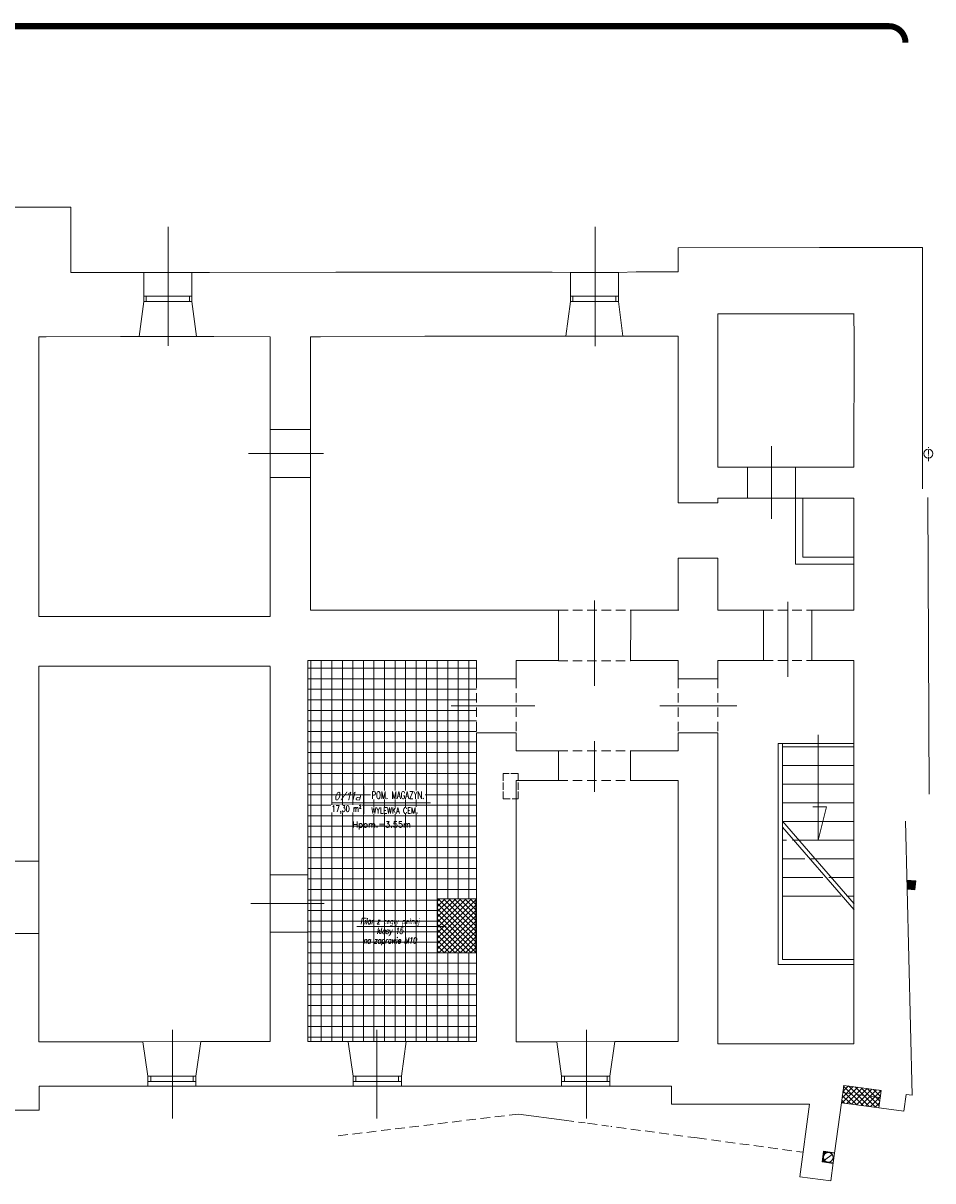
# Model space of a CAD drawing. Header units: millimetres. Extents: x 23976 to 30068, y -34448 to -31955.
# Tile 3 of 3: x 28557 to 30068, y -33958 to -32035. Entities that reach past the tile are written whole.
import ezdxf

# ---------------------------------------------------------------- set-up
doc = ezdxf.new("R2010")
doc.units = ezdxf.units.MM
for name, pattern in [('ACAD_ISO02W100', [15, 12, -3]), ('ACAD_ISO10W100', [18, 12, -3, 0, -3]), ('HIDDEN', [9.524999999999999, 6.35, -3.175]), ('HIDDEN2', [4.762499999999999, 3.175, -1.5875])]:
    doc.linetypes.add(name, pattern=pattern)
for name, color, linetype in [('0_13', 255, 'Continuous'), ('0_25', 3, 'Continuous'), ('0_35', 7, 'Continuous'), ('OPIS_POMIESZCZEN', 3, 'Continuous'), ('OPISY', 3, 'Continuous'), ('PLYTKI', 253, 'Continuous'), ('ZAMUROWANIA', 1, 'Continuous')]:
    doc.layers.add(name, color=color, linetype=linetype)
doc.layers.add('WYBURZENIA', color=7, linetype='Continuous', true_color=0xb7b7b7)
doc.styles.add('1_100', font='simplex.shx', dxfattribs={"height": 14})
doc.styles.add('IP_simplex_07', font='simplex.shx', dxfattribs={"width": 0.7})
doc.styles.add('style6', font='ARIAL.TTF', dxfattribs={"height": 8})
doc.styles.add('techniczny', font='isocpeur.ttf', dxfattribs={"oblique": 15, "height": 12})
pattern_1 = [(45, (0, 0), (-4.419417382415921, 4.419417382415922), []), (135, (0, 0), (-4.419417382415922, -4.419417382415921), [])]

msp = doc.modelspace()

# ---------------------------------------------------------------- hatches: boundary and pattern name
at = {"layer": '0_13', "lineweight": 5}
h = msp.add_hatch(dxfattribs=at)
h.set_pattern_fill('ANSI37', color=256, scale=50, style=0)
h.set_pattern_definition(pattern_1)
h.paths.add_polyline_path([(29980.92425481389, -33819.25426108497), (29918.48420450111, -33810.87332337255), (29916.22268162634, -33827.72222583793), (29978.6627319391, -33836.10316355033)])
h.paths.add_polyline_path([(29982.52062390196, -33807.36091816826), (29920.08057358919, -33798.97998045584), (29918.4842045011, -33810.87332337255), (29980.92425481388, -33819.25426108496)])
at = {"layer": 'PLYTKI', "lineweight": 5, "ltscale": 0.18}
h = msp.add_hatch(dxfattribs=at)
h.set_pattern_fill('ANSI37,_O', color=256, scale=140, angle=45)
h.set_pattern_definition([(90, (597.2918199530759, 878.7504387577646), (-17.5, 3.552713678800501e-15), []), (180, (597.2918199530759, 878.7504387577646), (-3.552713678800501e-15, -17.5), [])])
h.paths.add_polyline_path([(29310.22862535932, -33094.02075539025), (29030.22858774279, -33094.02075539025), (29030.22858774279, -33726.50599679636), (29310.22862535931, -33726.50599679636)])
h.paths.add_polyline_path([(29245.22564028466, -33489.46358993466), (29309.22564028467, -33489.46358993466), (29309.22564028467, -33579.46358993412), (29245.22564028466, -33579.46358993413)], flags=16)
h.paths.add_polyline_path([(29273.5604136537, -33542.63025660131), (29273.5604136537, -33526.29692326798), (29288.5604136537, -33526.29692326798), (29288.5604136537, -33542.63025660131)], flags=8)
at = {"layer": 'WYBURZENIA', "lineweight": 5}
msp.add_hatch(color=256, dxfattribs=at).paths.add_polyline_path([(30039.73821602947, -33459.53579091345), (30024.95528413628, -33458.0539001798), (30025.33084456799, -33473.16672471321), (30038.24206408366, -33474.46098871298)])
h = msp.add_hatch(color=256, dxfattribs=at)
edge = h.paths.add_edge_path()
edge.add_line((29904.92927401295, -33911.8608942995), (29905.06230477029, -33910.86978238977))
edge.add_line((29905.06230477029, -33910.86978238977), (29886.74180027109, -33908.41073557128))
edge.add_line((29886.74180027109, -33908.41073557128), (29884.35241023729, -33926.21227986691))
edge.add_line((29884.35241023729, -33926.21227986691), (29902.6729147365, -33928.67132668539))
edge.add_line((29902.6729147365, -33928.67132668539), (29902.80594549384, -33927.68021477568))
edge.add_line((29902.80594549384, -33927.68021477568), (29893.49448035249, -33926.43039500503))
edge.add_arc((29894.46681660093, -33918.48970471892), 8.000000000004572, 76.74807689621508, 263.01889407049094, ccw=False)
edge.add_line((29896.30068109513, -33910.70273219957), (29904.92927401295, -33911.8608942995))
at = {"layer": 'ZAMUROWANIA', "lineweight": 5, "ltscale": 0.18}
h = msp.add_hatch(dxfattribs=at)
h.set_pattern_fill('ANSI37', color=256, scale=50, style=0)
h.set_pattern_definition(pattern_1)
h.paths.add_polyline_path([(29245.22564028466, -33489.02358993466), (29309.22564028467, -33489.02358993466), (29309.22564028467, -33579.02358993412), (29245.22564028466, -33579.02358993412)])

# ---------------------------------------------------------------- linework, layer by layer
at = {"layer": '0_13', "lineweight": 5}
for p, q in [((28318.6924448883, -32340.68735411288), (28636.06479586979, -32340.68735411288)), ((28636.06479586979, -32439.04374763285), (28636.06479586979, -32340.68735411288)), ((28797.89839127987, -32372.91128839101), (28797.89839127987, -32570.83108970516)), ((29507.43586838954, -32372.91128839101), (29507.43586838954, -32571.26346775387)), ((29880.13115412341, -32407.76392583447), (29645.1142627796, -32408.0032598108)), ((29645.1142627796, -32408.0032598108), (29645.15588300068, -32448.00323815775)), ((29880.13115412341, -32407.76392583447), (29940.13112164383, -32407.70149550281)), ((30050.13106209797, -32407.58703989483), (29940.13112164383, -32407.70149550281)), ((30050.13106209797, -32407.58703989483), (30051.29564944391, -32407.50031126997)), ((30051.29564944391, -32806.24571906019), (30051.29564944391, -32407.50031126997)), ((28636.1064160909, -32449.0437259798), (28636.06479586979, -32439.04374763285)), ((28726.50054715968, -32448.94967033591), (28636.1064160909, -32449.0437259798)), ((28726.50054715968, -32448.94967033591), (28757.43981337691, -32448.94967033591)), ((28757.43981337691, -32448.94967033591), (28837.43981337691, -32448.80399956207)), ((28757.43981337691, -32448.94967033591), (28757.43981337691, -32450.39346241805)), ((28757.43981337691, -32450.39346241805), (28757.43981337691, -32496.94059961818)), ((28866.50047137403, -32448.80399956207), (28837.43981337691, -32448.80399956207)), ((28837.43981337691, -32448.80399956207), (28837.43981337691, -32450.39346241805)), ((28837.43981337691, -32450.39346241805), (28837.43981337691, -32496.94059961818)), ((29076.51523548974, -32448.58547792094), (28866.50047137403, -32448.80399956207)), ((29076.51523548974, -32448.58547792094), (29216.51515970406, -32448.43980714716)), ((29435.63959056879, -32448.22124113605), (29216.51515970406, -32448.43980714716)), ((29435.63959056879, -32448.22124113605), (29466.04264702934, -32448.94967033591)), ((29466.01928188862, -32448.94967033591), (29546.01928188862, -32448.80399956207)), ((29466.04264702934, -32448.94967033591), (29466.04264702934, -32450.39346241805)), ((29466.04264702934, -32450.39346241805), (29466.04264702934, -32496.94059961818)), ((29546.04264702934, -32448.80399956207), (29575.63951478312, -32448.07557036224)), ((29546.04264702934, -32448.80399956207), (29546.04264702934, -32450.39346241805)), ((29546.04264702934, -32450.39346241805), (29546.04264702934, -32496.94059961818)), ((29645.15588300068, -32448.00323815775), (29575.63951478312, -32448.07557036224)), ((28757.43981337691, -32488.21843568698), (28837.43981337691, -32488.21843568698)), ((28761.58218352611, -32488.21843568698), (28761.58218352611, -32496.94059961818)), ((28833.24132879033, -32488.21843568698), (28833.24132879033, -32496.94059961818)), ((29466.01928188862, -32488.21843568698), (29546.01928188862, -32488.21843568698)), ((29470.16165203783, -32488.21843568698), (29470.16165203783, -32496.94059961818)), ((29541.82079730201, -32488.21843568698), (29541.82079730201, -32496.94059961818)), ((28757.43981337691, -32496.94059961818), (28749.97013316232, -32555.50528610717)), ((28757.43981337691, -32496.94059961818), (28837.43981337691, -32496.94059961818)), ((28837.43981337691, -32496.94059961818), (28844.8954193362, -32555.40651576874)), ((29466.04264702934, -32496.94059961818), (29458.75158582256, -32554.68415131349)), ((29466.01928188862, -32496.94059961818), (29546.01928188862, -32496.94059961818)), ((29546.04264702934, -32496.94059961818), (29553.31968693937, -32554.58575262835)), ((29711.22741099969, -32772.53208932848), (29711.22858774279, -32517.53216101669)), ((29937.22883242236, -32517.53216101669), (29711.22858774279, -32517.53216101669)), ((29937.22858774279, -32517.29700664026), (29937.28145314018, -32558.47579002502)), ((28583.22858774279, -32656.54683511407), (28583.22858774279, -32555.62368574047)), ((28595.20777923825, -32555.62368574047), (28583.22858774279, -32555.62368574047)), ((28595.20777923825, -32555.62368574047), (28718.69791554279, -32555.53782504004)), ((28718.69791554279, -32555.53782504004), (28749.97013316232, -32555.50528610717)), ((28749.97013316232, -32555.50528610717), (28844.8954193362, -32555.40651576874)), ((28844.8954193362, -32555.40651576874), (28873.89002918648, -32555.37634670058)), ((28967.22858774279, -32555.67571104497), (28873.89002918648, -32555.37634670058)), ((28967.22858774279, -32556.05606378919), (28967.22858774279, -32555.67571104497)), ((28967.22858774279, -32556.05606378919), (28967.22858774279, -32709.58728897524)), ((29051.1053883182, -32555.60612532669), (29034.22858774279, -32555.58075539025)), ((29034.22858774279, -32555.58075539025), (29034.22858774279, -32556.05606378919)), ((29034.22858774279, -32556.05606378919), (29034.22858774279, -32709.58728897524)), ((29051.1053883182, -32555.60612532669), (29224.185548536, -32554.91878441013)), ((29427.63149866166, -32554.71653195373), (29224.185548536, -32554.91878441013)), ((29427.63149866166, -32554.71653195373), (29458.75158582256, -32554.68415131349)), ((29458.75158582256, -32554.68415131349), (29553.31968693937, -32554.58575262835)), ((29553.31968693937, -32554.58575262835), (29583.02742602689, -32554.5548415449)), ((29583.02742602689, -32554.5548415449), (29644.24563579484, -32554.49012081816)), ((29644.24563579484, -32554.49012081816), (29645.22862535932, -32554.49012081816)), ((29645.22862535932, -32787.66615858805), (29645.22862535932, -32554.49012081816)), ((29937.28145314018, -32558.47579002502), (29937.22741099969, -32772.58075539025)), ((28583.22858774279, -32656.54683511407), (28583.22858774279, -32826.54683511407)), ((28967.22858774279, -32709.58728897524), (28967.22858774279, -32789.58728897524)), ((29034.22858774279, -32709.58728897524), (28967.22858774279, -32709.58728897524)), ((29034.22858774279, -32709.58728897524), (29034.22858774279, -32789.58728897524)), ((29800.23134167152, -32737.70610089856), (29800.23644808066, -32857.89825681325)), ((28931.63217892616, -32749.58728897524), (29056.06054412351, -32749.58728897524)), ((29711.22741099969, -32772.53208932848), (29760.23134167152, -32772.53228149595)), ((29760.23134167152, -32772.53228149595), (29840.23134167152, -32772.53228149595)), ((29760.23134167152, -32772.53228149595), (29760.23644808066, -32823.58094755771)), ((29840.23134167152, -32772.53228149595), (29937.22741099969, -32772.53208932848)), ((29840.23134167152, -32772.53228149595), (29840.23644808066, -32823.58094755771)), ((28967.22858774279, -32789.58728897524), (28967.23481849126, -33020.58959611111)), ((29034.22858774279, -32789.58728897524), (28967.22858774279, -32789.58728897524)), ((29034.22858774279, -32789.58728897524), (29034.22858774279, -33009.58075539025)), ((29645.22862535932, -32787.66615858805), (29645.22862535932, -32817.66615858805)), ((29645.22862535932, -32831.58075539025), (29645.22862535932, -32817.66615858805)), ((30051.29564944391, -32806.24571906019), (30051.29564944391, -32808.11175209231)), ((28583.23481849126, -33020.58959611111), (28583.22858774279, -32826.54683511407)), ((29711.22862535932, -32831.58075539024), (29645.22862535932, -32831.58075539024)), ((29711.23235000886, -32831.58075539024), (29711.23251740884, -32823.58075539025)), ((29711.23251740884, -32823.58075539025), (29760.23644808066, -32823.58094755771)), ((29760.23644808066, -32823.58094755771), (29840.23644808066, -32823.58094755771)), ((29840.23644808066, -32823.58094755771), (29871.33979074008, -32823.58094755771)), ((29871.33979074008, -32823.58094755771), (29937.23251740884, -32823.58075539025)), ((29937.22862535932, -33009.58075539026), (29937.23251740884, -32823.58075539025)), ((29645.22862535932, -33009.59117815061), (29645.22862535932, -32923.58075539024)), ((29711.22862535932, -32923.58075539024), (29645.22862535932, -32923.58075539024)), ((29711.22862535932, -33009.58075539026), (29711.23042490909, -32923.58075539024)), ((29034.22858774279, -33009.58075539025), (29446.30094588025, -33009.58075539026)), ((29446.30094588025, -33024.69660230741), (29446.30094588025, -33009.58075539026)), ((29506.30088297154, -32993.873881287), (29506.30088297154, -33135.58730090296)), ((29566.30082006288, -33024.58075539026), (29566.30082006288, -33009.58075539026)), ((29566.30082006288, -33009.58075539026), (29646.2116149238, -33009.59117815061)), ((29711.22862535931, -33009.58075539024), (29787.16160127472, -33009.58075539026)), ((29787.16160127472, -33024.58075539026), (29787.16160127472, -33009.58075539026)), ((29827.16160127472, -32995.76178435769), (29827.16160127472, -33120.48410927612)), ((29867.16160127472, -33024.58075539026), (29867.16160127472, -33009.58075539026)), ((29867.16160127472, -33009.58075539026), (29937.22862535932, -33009.58075539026)), ((28583.23481849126, -33020.58959611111), (28967.23481849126, -33020.58959611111)), ((29446.22854148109, -33093.69660230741), (29446.30094588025, -33024.69660230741)), ((29446.30094588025, -33024.69660230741), (29446.30094588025, -33024.58075539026)), ((29566.22841566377, -33093.8703726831), (29566.30082006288, -33024.8703726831)), ((29566.30082006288, -33024.58075539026), (29566.30082006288, -33024.8703726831)), ((29787.16160127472, -33024.58075539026), (29787.16160127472, -33093.58075539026)), ((29867.16160127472, -33024.58075539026), (29867.16160127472, -33093.58075539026)), ((28583.22858774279, -33257.25942803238), (28583.22858774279, -33102.59050801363)), ((28583.23635273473, -33102.59050801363), (28967.23635273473, -33102.59050801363)), ((28967.23012198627, -33103.54774701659), (28967.22858774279, -33449.58075539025)), ((29376.22862535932, -33093.58075539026), (29446.22870923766, -33093.58075539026)), ((29376.22862535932, -33123.58075539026), (29376.22862535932, -33093.58075539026)), ((29566.22883505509, -33093.58075539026), (29645.22858774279, -33093.58075539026)), ((29645.22858774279, -33123.57341854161), (29645.22858774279, -33093.58075539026)), ((29711.22862535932, -33093.58075539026), (29787.16160127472, -33093.58075539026)), ((29711.22862535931, -33123.57341854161), (29711.22862535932, -33093.58075539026)), ((29867.16160127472, -33093.58075539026), (29937.22862535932, -33093.58075539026)), ((29937.22862535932, -33093.58075539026), (29937.22862535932, -33702.97298514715)), ((29645.22858774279, -33123.57341854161), (29711.22862535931, -33123.57341854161)), ((29310.22862535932, -33168.58216953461), (29268.32265193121, -33168.58216953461)), ((29268.32265193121, -33168.58216953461), (29406.89189180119, -33168.58216953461)), ((29645.22858774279, -33168.58075539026), (29614.7757406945, -33168.59117815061)), ((29614.7757406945, -33168.59117815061), (29742.63426942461, -33168.58075539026)), ((29376.22862535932, -33243.58075539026), (29376.22862535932, -33213.58075539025)), ((29645.22858774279, -33213.57210242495), (29711.22862535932, -33213.57210242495)), ((29645.22858774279, -33243.58075539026), (29645.22858774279, -33213.57210242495)), ((29711.22862535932, -33675.4324628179), (29711.22862535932, -33213.57210242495)), ((29877.75719865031, -33216.93818919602), (29877.75719865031, -33391.76061268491)), ((29506.05984432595, -33227.17660009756), (29506.05984432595, -33311.69254999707)), ((29811.22862535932, -33231.17954485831), (29937.44638778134, -33231.17954485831)), ((29811.22862535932, -33236.98285836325), (29811.22862535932, -33231.17954485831)), ((29811.22862535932, -33496.98285836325), (29811.22862535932, -33236.98285836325)), ((29818.22862535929, -33236.98285836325), (29818.22862535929, -33231.17954485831)), ((29818.22862535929, -33370.42841489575), (29818.22862535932, -33236.98285836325)), ((29818.22862535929, -33236.98285836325), (29937.38458090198, -33236.98285836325)), ((28583.22858774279, -33426.58075539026), (28583.22858774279, -33257.25942803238)), ((29376.22862535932, -33243.58075539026), (29446.22854148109, -33243.58075539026)), ((29446.22854148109, -33243.58075539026), (29446.22854148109, -33263.58075539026)), ((29566.22841566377, -33243.58075539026), (29566.22841566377, -33263.58075539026)), ((29566.22841566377, -33243.58075539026), (29625.22858774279, -33243.58075539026)), ((29625.22858774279, -33243.58075539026), (29645.22858774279, -33243.58075539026)), ((29446.22854148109, -33263.58075539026), (29446.22854148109, -33292.58075539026)), ((29566.22841566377, -33263.58075539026), (29566.22841566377, -33292.58075539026)), ((29818.22862535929, -33267.98285836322), (29937.38458090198, -33267.98285836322)), ((29376.22862535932, -33474.12143697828), (29376.22862535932, -33292.58075539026)), ((29376.22862535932, -33292.58075539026), (29446.22854148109, -33292.58075539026)), ((29566.22841566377, -33292.58075539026), (29625.22858774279, -33292.58075539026)), ((29625.22858774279, -33292.58075539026), (29645.22858774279, -33292.58075539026)), ((29645.22858774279, -33333.58075539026), (29645.22858774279, -33292.58075539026)), ((29818.22862535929, -33298.98285836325), (29937.38458090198, -33298.98285836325)), ((29645.22858774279, -33333.58075539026), (29645.22858774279, -33366.54683511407)), ((29818.22862535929, -33329.98285836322), (29937.38458090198, -33329.98285836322)), ((29891.61855183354, -33336.3713286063), (29869.09386096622, -33336.3713286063)), ((29877.75719865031, -33391.76061268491), (29891.61855183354, -33336.3713286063)), ((29645.22858774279, -33675.4324628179), (29645.22858774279, -33366.54683511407)), ((29818.22862535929, -33360.37712996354), (29937.38458090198, -33497.42539406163)), ((29818.22862535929, -33496.98285836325), (29818.22862535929, -33370.42841489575)), ((29818.22862535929, -33370.42841489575), (29937.38458090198, -33507.47667899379)), ((29818.81646116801, -33360.98285836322), (29937.38458090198, -33360.98285836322)), ((29818.22862535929, -33391.98285836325), (29825.30232838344, -33391.98285836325)), ((29835.05670874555, -33391.98285836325), (29937.38458090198, -33391.98285836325)), ((28457.22858774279, -33426.58075539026), (28583.22858774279, -33426.58075539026)), ((28583.22858774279, -33426.58075539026), (28583.22858774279, -33546.58075539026)), ((29818.22862535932, -33422.98285836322), (29855.38662041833, -33422.98285836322)), ((29865.14100078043, -33422.98285836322), (29937.38458090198, -33422.98285836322)), ((28967.22858774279, -33449.58075539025), (28967.22858774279, -33544.58075539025)), ((29030.22858774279, -33449.58075539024), (29030.22858774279, -33544.58075539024)), ((29818.22862535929, -33453.98285836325), (29885.47091245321, -33453.98285836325)), ((29895.22529281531, -33453.98285836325), (29937.38458090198, -33453.98285836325)), ((29376.22862535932, -33474.12143697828), (29376.22862535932, -33574.12143697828)), ((29818.22862535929, -33484.98285836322), (29915.55520448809, -33484.98285836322)), ((29925.30958485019, -33484.98285836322), (29937.38458090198, -33484.98285836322)), ((28935.30827429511, -33497.08075539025), (29057.25870395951, -33497.08075539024)), ((29811.22862535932, -33496.98285836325), (29811.22862535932, -33590.02358993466)), ((29818.22862535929, -33496.98285836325), (29818.22862535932, -33590.02358993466)), ((28484.30218943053, -33546.58075539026), (28583.22858774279, -33546.58075539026)), ((28583.22858774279, -33608.71054166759), (28583.22858774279, -33546.58075539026)), ((28967.22858774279, -33544.58075539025), (28967.22858774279, -33655.92473513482)), ((29376.22862535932, -33675.4324628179), (29376.22862535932, -33574.12143697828)), ((29811.22862535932, -33590.02358993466), (29811.22862535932, -33598.32943049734)), ((29811.22862535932, -33598.32943049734), (29937.44638778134, -33598.32943049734)), ((29818.22862535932, -33590.02358993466), (29819.01771554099, -33590.02358993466)), ((29819.01771554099, -33590.02358993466), (29937.44638778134, -33590.02358993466)), ((28583.22858774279, -33726.58075539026), (28583.22858774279, -33608.71054166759)), ((28967.22858774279, -33655.92473513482), (28967.22858774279, -33725.92473513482)), ((29376.22862535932, -33724.12143697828), (29376.22862535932, -33675.4324628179)), ((29645.22858774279, -33725.92473513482), (29645.22858774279, -33675.4324628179)), ((29711.22862535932, -33675.4324628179), (29711.22862535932, -33730.02358993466)), ((29937.22862535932, -33702.97298514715), (29937.22862535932, -33730.02358993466)), ((28805.09378906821, -33706.81493568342), (28805.09378906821, -33854.25880794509)), ((29144.54024084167, -33706.81493568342), (29144.54024084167, -33854.25880794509)), ((29493.05371669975, -33706.81493568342), (29493.05371669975, -33854.25880794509)), ((28730.45837795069, -33726.58075539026), (28583.22858774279, -33726.58075539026)), ((28730.45837795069, -33726.58075539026), (28755.97314897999, -33726.47301113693)), ((28755.97314897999, -33726.47301113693), (28852.3576649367, -33726.06599679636)), ((28764.13640825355, -33783.76114893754), (28755.97314897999, -33726.47301113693)), ((28844.13640825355, -33783.76114893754), (28852.3576649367, -33726.06599679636)), ((28852.3576649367, -33726.06599679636), (28885.80964810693, -33725.92473513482)), ((28885.80964810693, -33725.92473513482), (28967.22858774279, -33725.92473513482)), ((29097.09302772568, -33725.92473513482), (29193.55567013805, -33726.06599679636)), ((29105.33441345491, -33783.76114893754), (29097.17115418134, -33726.47301113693)), ((29185.33441345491, -33783.76114893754), (29193.55567013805, -33726.06599679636)), ((29376.22862535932, -33724.12143697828), (29376.22862535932, -33726.47301113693)), ((29443.39034951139, -33726.47301113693), (29376.22862535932, -33726.47301113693)), ((29443.39034951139, -33726.47301113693), (29539.77486546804, -33726.06599679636)), ((29451.55360878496, -33783.76114893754), (29443.39034951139, -33726.47301113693)), ((29531.55360878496, -33783.76114893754), (29539.77486546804, -33726.06599679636)), ((29571.85050313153, -33725.92473513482), (29539.77486546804, -33726.06599679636)), ((29571.85050313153, -33725.92473513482), (29632.04920081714, -33725.92473513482)), ((29632.04920081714, -33725.92473513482), (29645.22858774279, -33725.92473513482)), ((29711.22862535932, -33730.02358993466), (29834.95590866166, -33730.02358993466)), ((29914.78404707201, -33730.02358993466), (29834.95590866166, -33730.02358993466)), ((29914.78404707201, -33730.02358993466), (29937.22862535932, -33730.02358993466)), ((28764.13640825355, -33800.30828613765), (28764.13640825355, -33783.76114893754)), ((28764.13640825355, -33783.76114893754), (28844.13640825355, -33783.76114893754)), ((28764.13640825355, -33792.71689881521), (28844.13640825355, -33792.71689881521)), ((28768.91501716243, -33783.76114893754), (28768.91501716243, -33792.71689881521)), ((28839.57117672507, -33783.76114893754), (28839.57117672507, -33792.71689881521)), ((28844.13640825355, -33800.30828613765), (28844.13640825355, -33783.76114893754)), ((29105.18452828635, -33783.76114893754), (29185.18452828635, -33783.76114893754)), ((29105.18452828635, -33792.71689881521), (29185.18452828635, -33792.71689881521)), ((29105.33441345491, -33800.30828613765), (29105.33441345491, -33783.76114893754)), ((29109.96313719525, -33783.76114893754), (29109.96313719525, -33792.71689881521)), ((29180.61929675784, -33783.76114893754), (29180.61929675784, -33792.71689881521)), ((29185.33441345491, -33800.30828613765), (29185.33441345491, -33783.76114893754)), ((29451.55217932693, -33783.76114893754), (29531.55217932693, -33783.76114893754)), ((29451.55217932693, -33792.71689881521), (29531.55217932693, -33792.71689881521)), ((29451.55360878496, -33800.30828613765), (29451.55360878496, -33783.76114893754)), ((29456.33078823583, -33783.76114893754), (29456.33078823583, -33792.71689881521)), ((29526.98694779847, -33783.76114893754), (29526.98694779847, -33792.71689881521)), ((29531.55360878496, -33800.30828613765), (29531.55360878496, -33783.76114893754)), ((29916.22268162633, -33827.72222583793), (29920.08057358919, -33798.97998045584)), ((29920.08057358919, -33798.97998045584), (29982.52062390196, -33807.36091816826)), ((29920.0805735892, -33798.97998045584), (29982.52062390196, -33807.36091816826)), ((28583.81212112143, -33800.30828613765), (28738.15776089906, -33800.30828613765)), ((28583.81212112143, -33840.30828613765), (28583.81212112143, -33800.30828613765)), ((28738.15776089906, -33800.30828613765), (28764.13640825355, -33800.30828613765)), ((28764.13640825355, -33800.30828613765), (28844.13640825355, -33800.30828613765)), ((28844.13640825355, -33800.30828613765), (28884.78404707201, -33800.30828613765)), ((28884.78404707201, -33800.30828613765), (29070.26377576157, -33800.30828613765)), ((29070.26377576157, -33800.30828613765), (28891.35911078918, -33800.30828613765)), ((29070.26377576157, -33800.30828613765), (29105.33441345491, -33800.30828613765)), ((29105.33441345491, -33800.30828613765), (29185.33441345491, -33800.30828613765)), ((29185.33441345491, -33800.30828613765), (29267.8510711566, -33800.30828613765)), ((29267.8510711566, -33800.30828613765), (29424.02293274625, -33800.30828613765)), ((29424.02293274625, -33800.30828613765), (29451.55360878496, -33800.30828613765)), ((29451.55360878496, -33800.30828613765), (29531.55360878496, -33800.30828613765)), ((29564.02293274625, -33800.30828613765), (29531.55360878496, -33800.30828613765)), ((29564.02293274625, -33800.30828613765), (29634.00592231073, -33800.318708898)), ((29634.00592231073, -33800.318708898), (29634.00592231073, -33830.318708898)), ((29978.6627319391, -33836.10316355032), (29982.52062390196, -33807.36091816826)), ((29978.6627319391, -33836.10316355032), (29982.52062390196, -33807.36091816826)), ((29634.00592231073, -33830.318708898), (29849.02293274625, -33830.30828613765)), ((29863.40924547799, -33830.30828613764), (29849.02293274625, -33830.30828613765)), ((28518.75593540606, -33840.30828613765), (28583.81212112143, -33840.30828613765)), ((29380.04127938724, -33846.56104861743), (29456.00964096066, -33856.75780701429)), ((29900.82592782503, -33913.63566470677), (29888.10770537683, -33923.34374473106)), ((29900.82592782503, -33913.63566470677), (29888.10770537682, -33923.34374473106)), ((29894.75125981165, -33910.49476306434), (29904.92927401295, -33911.86089429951)), ((29904.92927401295, -33911.86089429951), (29902.80594549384, -33927.68021477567)), ((29893.49448035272, -33926.43039500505), (29902.80594549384, -33927.68021477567)), ((29898.79565241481, -33957.55788601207), (29847.25783310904, -33950.64028663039))]:
    msp.add_line(p, q, dxfattribs=at)
at = {"layer": '0_13', "linetype": 'ACAD_ISO10W100', "lineweight": 5, "ltscale": 0.6}
msp.add_line((30060.72564028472, -32762.25448676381), (30060.72564028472, -32739.25448676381), dxfattribs=at)
at = {"layer": '0_13', "linetype": 'HIDDEN2', "lineweight": 5, "ltscale": 5}
for p, q in [((29446.30094588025, -33009.58075539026), (29566.30082006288, -33009.58075539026)), ((29787.16160127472, -33009.58075539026), (29867.16160127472, -33009.58075539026)), ((29446.22854148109, -33093.69660230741), (29566.22841566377, -33093.8703726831)), ((29787.16160127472, -33093.58075539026), (29867.16160127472, -33093.58075539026)), ((29310.22862535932, -33123.58075539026), (29310.22862535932, -33213.58075539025)), ((29376.22862535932, -33123.58075539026), (29376.22862535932, -33213.58075539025)), ((29645.22858774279, -33123.57341854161), (29645.22858774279, -33213.57210242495)), ((29711.22862535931, -33123.57341854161), (29711.22862535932, -33213.57210242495)), ((29446.22854148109, -33243.58075539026), (29566.22841566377, -33243.58075539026)), ((29446.22854148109, -33292.58075539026), (29566.22841566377, -33292.58075539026)), ((29380.04127938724, -33846.56104861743), (29073.91614082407, -33883.56188492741)), ((29456.00964096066, -33856.75780701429), (29490.69855780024, -33861.41388352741)), ((29456.00964096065, -33856.75780701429), (29490.69855780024, -33861.41388352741)), ((29494.66300543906, -33861.94600655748), (29529.35192227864, -33866.6020830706)), ((29494.66300543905, -33861.94600655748), (29529.35192227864, -33866.6020830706)), ((29676.7104404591, -33886.38109602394), (29533.31636991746, -33867.13420610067)), ((29676.7104404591, -33886.38109602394), (29533.31636991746, -33867.13420610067)), ((29676.71044045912, -33886.38109602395), (29852.71209419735, -33910.00469805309))]:
    msp.add_line(p, q, dxfattribs=at)
at = {"layer": '0_13', "lineweight": 5, "const_width": 5}
for points in [[(30025.22564028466, -32067.40791706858, 0.414213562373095), (29995.22564028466, -32037.40791706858), (24421.23874500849, -32037.40791706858, 0.414213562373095), (24391.23874500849, -32067.40791706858)], [(30020.22564028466, -32067.40791706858, 0.4142135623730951), (29995.22564028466, -32042.40791706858), (24421.23874500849, -32042.40791706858, 0.4142135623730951), (24396.23874500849, -32067.40791706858, 0.4142135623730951)]]:
    msp.add_lwpolyline(points, format="xyb", dxfattribs=at)
at = {"layer": '0_13', "lineweight": 5}
for points in [[(29840.23644808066, -32823.58094755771), (29840.23644808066, -32933.58094755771), (29937.23000640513, -32933.58094755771)], [(29852.23644808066, -32823.58094755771), (29852.23644808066, -32921.58094755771), (29937.23000640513, -32921.58094755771)]]:
    msp.add_lwpolyline(points, dxfattribs=at)
at = {"layer": '0_13', "linetype": 'HIDDEN', "lineweight": 5, "ltscale": 0.5}
msp.add_circle((29894.46681660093, -33918.48970471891), 8, dxfattribs=at)
at = {"layer": '0_13', "lineweight": 5}
msp.add_circle((29894.46681660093, -33918.48970471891), 8, dxfattribs=at)
at = {"layer": '0_25', "lineweight": 5}
for p, q in [((29309.22564028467, -33489.02358993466), (29245.22564028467, -33489.02358993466)), ((29245.22564028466, -33579.02358993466), (29295.22564028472, -33579.02358993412)), ((29295.22564028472, -33579.02358993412), (29309.22564028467, -33579.02358993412))]:
    msp.add_line(p, q, dxfattribs=at)
at = {"layer": '0_25', "linetype": 'HIDDEN2', "lineweight": 5, "ltscale": 5}
msp.add_line((29918.48420450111, -33810.87332337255), (29980.92425481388, -33819.25426108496), dxfattribs=at)
msp.add_line((29918.48420450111, -33810.87332337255), (29980.92425481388, -33819.25426108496), dxfattribs=at)
at = {"layer": '0_25', "linetype": 'ACAD_ISO02W100', "lineweight": 5}
msp.add_lwpolyline([(29354.22564028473, -33323.02358993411), (29379.22564028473, -33323.02358993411), (29379.22564028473, -33281.02358993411), (29354.22564028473, -33281.02358993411)], close=True, dxfattribs=at)
at = {"layer": '0_25', "lineweight": 5}
for points in [[(29245.22564028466, -33579.02358993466), (29309.22564028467, -33579.02358993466), (29309.22564028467, -33489.02358993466), (29245.22564028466, -33489.02358993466)], [(29245.22564028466, -33489.02358993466), (29309.22564028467, -33489.02358993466), (29309.22564028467, -33579.02358993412), (29245.22564028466, -33579.02358993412)]]:
    msp.add_lwpolyline(points, close=True, dxfattribs=at)
msp.add_circle((30060.72564028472, -32749.75448676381), 7.5, dxfattribs=at)
at = {"layer": '0_35', "lineweight": 5}
for p, q in [((30059.72671880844, -32822.7289930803), (30062.0540800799, -33315.19500977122)), ((30059.72671880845, -32822.7289930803), (30062.0540800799, -33315.19500977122)), ((29030.22858774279, -33093.58075539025), (29310.22862535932, -33093.58075539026)), ((29030.22858774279, -33449.58075539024), (29030.22858774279, -33093.58075539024)), ((29310.22862535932, -33123.58075539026), (29310.22862535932, -33093.58075539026)), ((29310.22862535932, -33123.58075539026), (29376.22862535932, -33123.58075539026)), ((29310.22862535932, -33573.12143697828), (29310.22862535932, -33213.58075539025)), ((29310.22862535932, -33213.58075539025), (29376.22862535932, -33213.58075539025)), ((30022.52053139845, -33360.07768170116), (30025.33084456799, -33473.16672471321)), ((28967.22858774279, -33449.58075539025), (29030.22858774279, -33449.58075539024)), ((30025.33084456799, -33473.16672471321), (30033.65087595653, -33815.23278014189)), ((28967.22858774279, -33544.58075539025), (29030.22858774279, -33544.58075539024)), ((29030.22858774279, -33544.58075539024), (29030.22858774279, -33655.92473513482)), ((29310.22862535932, -33675.4324628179), (29310.22862535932, -33573.12143697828)), ((29030.22858774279, -33655.92473513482), (29030.22858774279, -33725.92473513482)), ((29310.22862535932, -33675.4324628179), (29310.22862535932, -33724.12143697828)), ((29030.22858774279, -33725.92473513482), (29048.7667497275, -33725.92473513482)), ((29048.7667497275, -33725.92473513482), (29097.09302772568, -33725.92473513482)), ((29193.55567013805, -33726.06599679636), (29310.22862535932, -33726.06599679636)), ((29310.22862535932, -33724.12143697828), (29310.22862535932, -33726.06599679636)), ((29310.22862535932, -33726.06599679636), (29310.22862535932, -33726.06599679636)), ((30024.01429335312, -33813.93932188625), (30020.28943214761, -33841.69045535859)), ((30033.65087595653, -33815.23278014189), (30024.01429335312, -33813.93932188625)), ((29847.25783310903, -33950.64028663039), (29863.40924547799, -33830.30828613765)), ((29904.92927401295, -33911.86089429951), (29916.22268162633, -33827.72222583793)), ((30020.28943214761, -33841.69045535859), (29916.22268162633, -33827.72222583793)), ((29898.79565241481, -33957.55788601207), (29902.80594549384, -33927.68021477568)), ((29898.79565241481, -33957.55788601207), (29847.25783310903, -33950.64028663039))]:
    msp.add_line(p, q, dxfattribs=at)
at = {"layer": 'OPIS_POMIESZCZEN', "lineweight": 5}
for p, q in [((29123.0051664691, -33301.40553496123), (29123.0051664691, -33348.2101161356)), ((29069.93996400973, -33330.025212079), (29233.81635452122, -33330.025212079))]:
    msp.add_line(p, q, dxfattribs=at)
at = {"layer": 'OPISY', "color": 1, "lineweight": 5}
msp.add_line((29259.7803159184, -33535.27256236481), (29111.49105095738, -33535.27256236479), dxfattribs=at)
at = {"layer": 'WYBURZENIA', "lineweight": 5}
for p, q in [((30024.90346880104, -33458.04870603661), (30039.73821602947, -33459.53579091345)), ((30025.33084456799, -33473.16672471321), (30038.24206408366, -33474.46098871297)), ((30038.24206408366, -33474.46098871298), (30039.73821602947, -33459.53579091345)), ((29886.74180027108, -33908.41073557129), (29884.3524102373, -33926.21227986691)), ((29886.74180027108, -33908.41073557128), (29905.06230477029, -33910.86978238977)), ((29884.3524102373, -33926.21227986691), (29902.6729147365, -33928.67132668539))]:
    msp.add_line(p, q, dxfattribs=at)

# ---------------------------------------------------------------- texts
at = {"layer": 'OPISY', "lineweight": 5, "insert": (29152.696852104, -33374.16792650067), "char_height": 10, "width": 191.6594323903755, "attachment_point": 8, "style": '1_100'}
msp.add_mtext('Hpom.=3.55m', dxfattribs=at)
at = {"layer": 'OPISY', "lineweight": 5, "insert": (29166.30217906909, -33543.9850520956), "char_height": 9.6, "attachment_point": 5, "style": 'style6'}
msp.add_mtext('{\\Fsimplex|c238;\\Q10;\\W0.8;\\T0.95;Filar z cegły pełnej \\Pklasy 15\\Pna zaprawie M10}', dxfattribs=at)

# ---------------------------------------------------------------- next in the draw order: texts
at = {"layer": 'OPIS_POMIESZCZEN', "lineweight": 5, "insert": (29135.7244541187, -33322.95517217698), "char_height": 12, "attachment_point": 7, "line_spacing_factor": 0.85, "style": 'IP_simplex_07', "bg_fill": 3, "box_fill_scale": 1.1, "bg_fill_color": 256, "bg_fill_true_color": 13158600, "bg_fill_transparency": 6488161}
msp.add_mtext('POM. MAGAZYN.', dxfattribs=at)
at = {"layer": 'OPIS_POMIESZCZEN', "lineweight": 5, "char_height": 10, "style": 'IP_simplex_07', "bg_fill": 3, "box_fill_scale": 1.1, "bg_fill_color": 256, "bg_fill_true_color": 13158600, "bg_fill_transparency": 6488161}
for s, insert, attachment_point in [('17,30 m²', (29118.96356733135, -33347.48822263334), 9), ('WYLEWKA CEM.', (29135.7244541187, -33347.48822263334), 7)]:
    msp.add_mtext(s, dxfattribs=dict(at, insert=insert, attachment_point=attachment_point))

# ---------------------------------------------------------------- next in the draw order: texts
at = {"layer": 'OPIS_POMIESZCZEN', "color": 6, "lineweight": 5, "insert": (29117.78523919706, -33325.78430300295), "char_height": 14.4, "width": 62.55920332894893, "attachment_point": 9, "style": 'techniczny'}
msp.add_mtext('{\\C3;  0/11a}', dxfattribs=at)

doc.saveas('drawing.dxf')
